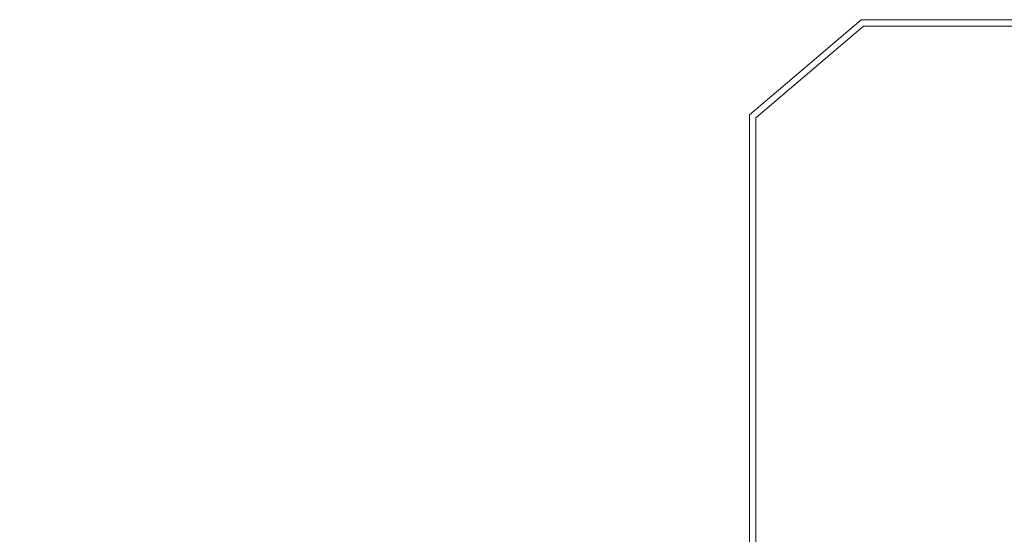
# Model space of a CAD drawing. Header units: millimetres. Extents: x 402 to 79005, y -7782 to 89952.
# Tile 126 of 256: x 26071 to 26769, y 22676 to 23040. Entities that reach past the tile are written whole.
import ezdxf

# ---------------------------------------------------------------- set-up
doc = ezdxf.new("R2010")
doc.units = ezdxf.units.MM
doc.header["$LTSCALE"] = 10
doc.layers.add('0_A_ŚCIANY ', color=253, linetype='Continuous', lineweight=30)

msp = doc.modelspace()

# ---------------------------------------------------------------- linework, layer by layer
at = {"layer": '0_A_ŚCIANY ', "lineweight": 0}
for points in [[(26667.26, 23040.12), (26588.15, 22972.77)], [(26777, 23040.12), (26667.26, 23040.12)], [(26668.91, 23035.62), (26592.65, 22970.69)], [(26668.91, 23035.62), (26777, 23035.62)], [(25997.15, 22671.77), (25997.15, 22205.19), (26588.15, 22205.19), (26588.15, 22972.77)], [(26465.65, 22200.69), (26592.65, 22200.69), (26592.65, 22970.69)]]:
    msp.add_lwpolyline(points, dxfattribs=at)

doc.saveas('drawing.dxf')
